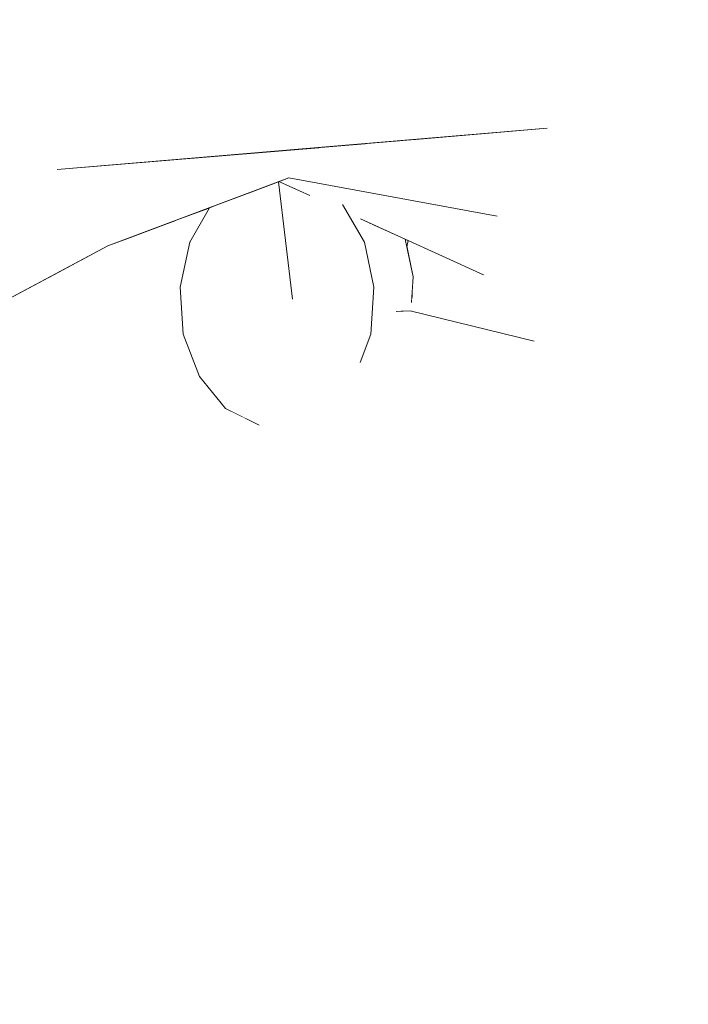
# Model space of a CAD drawing. Header units: millimetres. Extents: x 90539 to 127778, y -34922 to 14506.
# Tile 147 of 256: x 111012 to 111034, y 1198 to 1232. Entities that reach past the tile are written whole.
import ezdxf

# ---------------------------------------------------------------- set-up
doc = ezdxf.new("R2010")
doc.units = ezdxf.units.MM
doc.header["$MEASUREMENT"] = 0
doc.linetypes.add('Wipeout_Contour', pattern=[1000, 0, -1000])
for name, color, linetype in [('Nowe_A-Niepełnosprawni', 7, 'Continuous'), ('Nowe_A-Wymiary-Zewnętrzne', 7, 'Continuous'), ('Nowe_A-Ściany-Działowe', 7, 'Continuous')]:
    doc.layers.add(name, color=color, linetype=linetype)
doc.layers.add('Nowe_A-Niepełnosprawni_Nr_pióra__4', color=7, linetype='Continuous', lineweight=13)
doc.layers.add('Nowe_A-Wymiary-Zewnętrzne_Nr_pióra__46', color=5, linetype='Continuous', lineweight=15)
doc.layers.add('Nowe_A-Wymiary-Zewnętrzne_Nr_pióra__45', color=7, linetype='Continuous', lineweight=15, true_color=0x40a5ff)
doc.layers.add('Nowe_A-Wymiary-Zewnętrzne_Nr_pióra__85', color=7, linetype='Continuous', lineweight=13, true_color=0x80c2ff)
doc.styles.add('STYL_AUTOMATYCZNY_2', font='arial.ttf')
doc.dimstyles.new('STYL_AUTOMATYCZNY__1', dxfattribs={"dimtxt": 125, "dimasz": 47.5, "dimexe": 0.18, "dimexo": 20, "dimgap": 0, "dimtad": 1, "dimdec": 1, "dimlfac": 0.1, "dimzin": 0, "dimdsep": 46, "dimtxsty": 'STYL_AUTOMATYCZNY_2', "dimblk": 'ARROWHEAD_11', "dimblk1": 'ARROWHEAD_11', "dimblk2": 'ARROWHEAD_11', "dimcen": 0.09, "dimclrd": 256, "dimclre": 256, "dimclrt": 5, "dimadec": 1, "dimazin": 0, "dimtfac": 1, "dimtdec": 4, "dimtmove": 0, "dimatfit": 3, "dimfxl": 0, "dimtolj": 1, "dimtzin": 0, "dimarcsym": 0})

# ---------------------------------------------------------------- blocks, each defined once
blk = doc.blocks.new('ElemPrzekroju_23')
at = {"color": 254, "linetype": 'Wipeout_Contour', "lineweight": 0, "ltscale": 333125.740416}
blk.add_wipeout([(111041.733, 1233.23), (111030.511, 1236.15), (111032.653, 1229.3)], dxfattribs=at).dxf.layer = 'Nowe_A-Niepełnosprawni'
at = {"color": 254, "linetype": 'Wipeout_Contour', "lineweight": 0, "ltscale": 333070.208812}
blk.add_wipeout([(111029.676, 1231.79), (111006.886, 1231.49), (111012.967, 1226.68)], dxfattribs=at).dxf.layer = 'Nowe_A-Niepełnosprawni'
at = {"color": 254, "linetype": 'Wipeout_Contour', "lineweight": 0, "ltscale": 333094.836661}
blk.add_wipeout([(111024.829, 1224.308), (111024.884, 1224.049), (111024.928, 1224.263)], dxfattribs=at).dxf.layer = 'Nowe_A-Niepełnosprawni'
at = {"color": 254, "linetype": 'Wipeout_Contour', "lineweight": 0, "ltscale": 444129.301189}
blk.add_wipeout([(111024.734, 1221.94), (111026.855, 1222.31), (111025.053, 1222.31), (111025.042, 1222.154)], dxfattribs=at).dxf.layer = 'Nowe_A-Niepełnosprawni'
at = {"color": 254, "linetype": 'Wipeout_Contour', "lineweight": 0, "ltscale": 333124.032551}
blk.add_wipeout([(111035.149, 1221.86), (111032.703, 1221.16), (111036.252, 1217.59)], dxfattribs=at).dxf.layer = 'Nowe_A-Niepełnosprawni'
at = {"color": 254, "linetype": 'Wipeout_Contour', "lineweight": 0, "ltscale": 333095.790678}
blk.add_wipeout([(111029.231, 1220.83), (111021.587, 1218.78), (111024.84, 1215.74)], dxfattribs=at).dxf.layer = 'Nowe_A-Niepełnosprawni'
at = {"color": 254, "linetype": 'Wipeout_Contour', "lineweight": 0, "ltscale": 333055.632222}
blk.add_wipeout([(111008.682, 1210.94), (111013.13, 1211.44), (111014.219, 1219.18)], dxfattribs=at).dxf.layer = 'Nowe_A-Niepełnosprawni'
at = {"color": 254, "linetype": 'Wipeout_Contour', "lineweight": 0, "ltscale": 333117.315669}
blk.add_wipeout([(111033.707, 1216.8), (111029.599, 1209.34), (111034.485, 1212.01)], dxfattribs=at).dxf.layer = 'Nowe_A-Niepełnosprawni'
at = {"color": 254, "linetype": 'Wipeout_Contour', "lineweight": 0, "ltscale": 333089.313258}
blk.add_wipeout([(111020.336, 1208.71), (111016.687, 1198.23), (111032.427, 1205.82)], dxfattribs=at).dxf.layer = 'Nowe_A-Niepełnosprawni'
at = {"color": 254, "linetype": 'Wipeout_Contour', "lineweight": 0, "ltscale": 333096.315728}
blk.add_wipeout([(111015.959, 1237.39), (111029.676, 1231.79), (111030.511, 1236.15)], dxfattribs=at).dxf.layer = 'Nowe_A-Niepełnosprawni'
at = {"color": 254, "linetype": 'Wipeout_Contour', "lineweight": 0, "ltscale": 333044.866443}
blk.add_wipeout([(111004.468, 1221.55), (111012.967, 1226.68), (111006.886, 1231.49)], dxfattribs=at).dxf.layer = 'Nowe_A-Niepełnosprawni'
at = {"color": 254, "linetype": 'Wipeout_Contour', "lineweight": 0, "ltscale": 333108.00636}
blk.add_wipeout([(111025.129, 1227.707), (111032.943, 1225.5), (111029.669, 1228.09)], dxfattribs=at).dxf.layer = 'Nowe_A-Niepełnosprawni'
at = {"color": 254, "linetype": 'Wipeout_Contour', "lineweight": 0, "ltscale": 777216.733389}
blk.add_wipeout([(111022.685, 1219.773), (111021.587, 1218.78), (111029.231, 1220.83), (111025.002, 1221.87), (111023.867, 1220.843), (111023.292, 1220.103), (111022.913, 1219.88)], dxfattribs=at).dxf.layer = 'Nowe_A-Niepełnosprawni'
at = {"color": 254, "linetype": 'Wipeout_Contour', "lineweight": 0, "ltscale": 333124.600021}
blk.add_wipeout([(111034.485, 1212.01), (111036.252, 1217.59), (111033.707, 1216.8)], dxfattribs=at).dxf.layer = 'Nowe_A-Niepełnosprawni'
at = {"color": 254, "linetype": 'Wipeout_Contour', "lineweight": 0, "ltscale": 333087.294601}
blk.add_wipeout([(111025.483, 1212.4), (111024.84, 1215.74), (111017.507, 1211.63)], dxfattribs=at).dxf.layer = 'Nowe_A-Niepełnosprawni'
at = {"color": 254, "linetype": 'Wipeout_Contour', "lineweight": 0, "ltscale": 333056.50562}
blk.add_wipeout([(111007.438, 1203.78), (111016.687, 1198.23), (111012.96, 1203.21)], dxfattribs=at).dxf.layer = 'Nowe_A-Niepełnosprawni'
at = {"color": 254, "linetype": 'Wipeout_Contour', "lineweight": 0, "ltscale": 333073.177423}
blk.add_wipeout([(111015.959, 1237.39), (111006.886, 1231.49), (111029.676, 1231.79)], dxfattribs=at).dxf.layer = 'Nowe_A-Niepełnosprawni'
at = {"color": 254, "linetype": 'Wipeout_Contour', "lineweight": 0, "ltscale": 333043.775436}
blk.add_wipeout([(111005.804, 1219.34), (111012.967, 1226.68), (111004.468, 1221.55)], dxfattribs=at).dxf.layer = 'Nowe_A-Niepełnosprawni'
at = {"color": 254, "linetype": 'Wipeout_Contour', "lineweight": 0, "ltscale": 333137.562319}
blk.add_wipeout([(111037.815, 1224.33), (111046.385, 1225.76), (111032.943, 1225.5)], dxfattribs=at).dxf.layer = 'Nowe_A-Niepełnosprawni'
at = {"color": 254, "linetype": 'Wipeout_Contour', "lineweight": 0, "ltscale": 999220.956557}
blk.add_wipeout([(111014.219, 1219.18), (111017.507, 1211.63), (111021.587, 1218.78), (111019.96, 1218.868), (111019.393, 1218.2), (111018.347, 1218.157), (111016.607, 1218.907), (111016.617, 1218.913), (111016.505, 1219.056)], dxfattribs=at).dxf.layer = 'Nowe_A-Niepełnosprawni'
at = {"color": 254, "linetype": 'Wipeout_Contour', "lineweight": 0, "ltscale": 333049.27761}
blk.add_wipeout([(111008.682, 1210.94), (111007.438, 1203.78), (111013.13, 1211.44)], dxfattribs=at).dxf.layer = 'Nowe_A-Niepełnosprawni'
at = {"color": 254, "linetype": 'Wipeout_Contour', "lineweight": 0, "ltscale": 333099.589841}
blk.add_wipeout([(111032.427, 1205.82), (111016.687, 1198.23), (111031.501, 1192.48)], dxfattribs=at).dxf.layer = 'Nowe_A-Niepełnosprawni'
at = {"color": 254, "linetype": 'Wipeout_Contour', "lineweight": 0, "ltscale": 333054.835491}
blk.add_wipeout([(111006.886, 1231.49), (111015.959, 1237.39), (111011.292, 1242.92)], dxfattribs=at).dxf.layer = 'Nowe_A-Niepełnosprawni'
at = {"color": 254, "linetype": 'Wipeout_Contour', "lineweight": 0, "ltscale": 444138.354175}
blk.add_wipeout([(111024.672, 1227.668), (111027.965, 1225.09), (111032.943, 1225.5), (111025.129, 1227.707)], dxfattribs=at).dxf.layer = 'Nowe_A-Niepełnosprawni'
at = {"color": 254, "linetype": 'Wipeout_Contour', "lineweight": 0, "ltscale": 333083.835648}
blk.add_wipeout([(111021.587, 1218.78), (111017.507, 1211.63), (111024.84, 1215.74)], dxfattribs=at).dxf.layer = 'Nowe_A-Niepełnosprawni'
at = {"color": 254, "linetype": 'Wipeout_Contour', "lineweight": 0, "ltscale": 333069.543288}
blk.add_wipeout([(111016.687, 1198.23), (111020.336, 1208.71), (111012.96, 1203.21)], dxfattribs=at).dxf.layer = 'Nowe_A-Niepełnosprawni'
at = {"color": 254, "linetype": 'Wipeout_Contour', "lineweight": 0, "ltscale": 333119.794977}
blk.add_wipeout([(111032.427, 1205.82), (111031.501, 1192.48), (111036.168, 1196.75)], dxfattribs=at).dxf.layer = 'Nowe_A-Niepełnosprawni'
at = {"color": 254, "linetype": 'Wipeout_Contour', "lineweight": 0, "ltscale": 333129.617103}
blk.add_wipeout([(111046.385, 1225.76), (111029.669, 1228.09), (111032.943, 1225.5)], dxfattribs=at).dxf.layer = 'Nowe_A-Niepełnosprawni'
at = {"color": 254, "linetype": 'Wipeout_Contour', "lineweight": 0, "ltscale": 333115.850817}
blk.add_wipeout([(111035.149, 1221.86), (111027.965, 1225.09), (111032.703, 1221.16)], dxfattribs=at).dxf.layer = 'Nowe_A-Niepełnosprawni'
at = {"color": 254, "linetype": 'Wipeout_Contour', "lineweight": 0, "ltscale": 333065.018022}
blk.add_wipeout([(111014.219, 1219.18), (111013.13, 1211.44), (111017.507, 1211.63)], dxfattribs=at).dxf.layer = 'Nowe_A-Niepełnosprawni'
at = {"color": 254, "linetype": 'Wipeout_Contour', "lineweight": 0, "ltscale": 444109.563278}
blk.add_wipeout([(111020.093, 1218.869), (111019.96, 1218.868), (111021.587, 1218.78), (111020.678, 1218.89)], dxfattribs=at).dxf.layer = 'Nowe_A-Niepełnosprawni'
at = {"color": 254, "linetype": 'Wipeout_Contour', "lineweight": 0, "ltscale": 333125.452381}
blk.add_wipeout([(111037.532, 1206.73), (111032.427, 1205.82), (111036.168, 1196.75)], dxfattribs=at).dxf.layer = 'Nowe_A-Niepełnosprawni'
at = {"color": 254, "linetype": 'Wipeout_Contour', "lineweight": 0, "ltscale": 333050.989154}
blk.add_wipeout([(111007.007, 1192.92), (111016.687, 1198.23), (111007.438, 1203.78)], dxfattribs=at).dxf.layer = 'Nowe_A-Niepełnosprawni'
at = {"color": 254, "linetype": 'Wipeout_Contour', "lineweight": 0, "ltscale": 333135.139676}
blk.add_wipeout([(111037.419, 1227.69), (111044.568, 1229.17), (111032.653, 1229.3)], dxfattribs=at).dxf.layer = 'Nowe_A-Niepełnosprawni'
at = {"color": 254, "linetype": 'Wipeout_Contour', "lineweight": 0, "ltscale": 999270.350597}
blk.add_wipeout([(111020.866, 1226.4), (111020.526, 1226.272), (111021.022, 1226.046), (111021.592, 1225.897), (111022.63, 1225.545), (111022.7, 1225.511), (111023.308, 1225.003), (111027.499, 1223.09), (111027.965, 1225.09)], dxfattribs=at).dxf.layer = 'Nowe_A-Niepełnosprawni'
at = {"color": 254, "linetype": 'Wipeout_Contour', "lineweight": 0, "ltscale": 333127.269062}
blk.add_wipeout([(111032.943, 1225.5), (111036.486, 1223.46), (111037.815, 1224.33)], dxfattribs=at).dxf.layer = 'Nowe_A-Niepełnosprawni'
at = {"color": 254, "linetype": 'Wipeout_Contour', "lineweight": 0, "ltscale": 555165.066017}
blk.add_wipeout([(111024.734, 1221.94), (111024.685, 1221.856), (111025.002, 1221.87), (111029.231, 1220.83), (111026.855, 1222.31)], dxfattribs=at).dxf.layer = 'Nowe_A-Niepełnosprawni'
at = {"color": 254, "linetype": 'Wipeout_Contour', "lineweight": 0, "ltscale": 555140.374592}
blk.add_wipeout([(111021.052, 1218.988), (111020.678, 1218.89), (111021.587, 1218.78), (111022.03, 1219.316), (111021.964, 1219.289)], dxfattribs=at).dxf.layer = 'Nowe_A-Niepełnosprawni'
at = {"color": 254, "linetype": 'Wipeout_Contour', "lineweight": 0, "ltscale": 333066.397238}
blk.add_wipeout([(111015.765, 1219.148), (111014.219, 1219.18), (111016.505, 1219.056)], dxfattribs=at).dxf.layer = 'Nowe_A-Niepełnosprawni'
at = {"color": 254, "linetype": 'Wipeout_Contour', "lineweight": 0, "ltscale": 333101.811556}
blk.add_wipeout([(111029.599, 1209.34), (111020.336, 1208.71), (111032.427, 1205.82)], dxfattribs=at).dxf.layer = 'Nowe_A-Niepełnosprawni'
at = {"color": 254, "linetype": 'Wipeout_Contour', "lineweight": 0, "ltscale": 333070.465864}
blk.add_wipeout([(111015.605, 1192.63), (111018.787, 1187.93), (111016.687, 1198.23)], dxfattribs=at).dxf.layer = 'Nowe_A-Niepełnosprawni'
at = {"color": 254, "linetype": 'Wipeout_Contour', "lineweight": 0, "ltscale": 333139.142322}
blk.add_wipeout([(111032.653, 1229.3), (111044.568, 1229.17), (111041.733, 1233.23)], dxfattribs=at).dxf.layer = 'Nowe_A-Niepełnosprawni'
at = {"color": 254, "linetype": 'Wipeout_Contour', "lineweight": 0, "ltscale": 333074.883641}
blk.add_wipeout([(111019.261, 1226.85), (111014.693, 1224.08), (111020.866, 1226.4)], dxfattribs=at).dxf.layer = 'Nowe_A-Niepełnosprawni'
at = {"color": 254, "linetype": 'Wipeout_Contour', "lineweight": 0, "ltscale": 333124.680746}
blk.add_wipeout([(111036.486, 1223.46), (111032.943, 1225.5), (111035.149, 1221.86)], dxfattribs=at).dxf.layer = 'Nowe_A-Niepełnosprawni'
at = {"color": 254, "linetype": 'Wipeout_Contour', "lineweight": 0, "ltscale": 333108.787119}
blk.add_wipeout([(111027.499, 1223.09), (111032.703, 1221.16), (111027.965, 1225.09)], dxfattribs=at).dxf.layer = 'Nowe_A-Niepełnosprawni'
at = {"color": 254, "linetype": 'Wipeout_Contour', "lineweight": 0, "ltscale": 333093.503025}
blk.add_wipeout([(111023.885, 1220.859), (111025.002, 1221.87), (111024.52, 1221.849)], dxfattribs=at).dxf.layer = 'Nowe_A-Niepełnosprawni'
at = {"color": 254, "linetype": 'Wipeout_Contour', "lineweight": 0, "ltscale": 666117.361521}
blk.add_wipeout([(111010.047, 1221.08), (111014.219, 1219.18), (111015.765, 1219.148), (111013.047, 1219.858), (111012.745, 1219.989), (111011.257, 1220.813)], dxfattribs=at).dxf.layer = 'Nowe_A-Niepełnosprawni'
at = {"color": 254, "linetype": 'Wipeout_Contour', "lineweight": 0, "ltscale": 333086.484101}
blk.add_wipeout([(111021.587, 1218.78), (111022.685, 1219.773), (111022.03, 1219.316)], dxfattribs=at).dxf.layer = 'Nowe_A-Niepełnosprawni'
at = {"color": 254, "linetype": 'Wipeout_Contour', "lineweight": 0, "ltscale": 333116.180333}
blk.add_wipeout([(111034.485, 1212.01), (111029.599, 1209.34), (111032.427, 1205.82)], dxfattribs=at).dxf.layer = 'Nowe_A-Niepełnosprawni'
at = {"color": 254, "linetype": 'Wipeout_Contour', "lineweight": 0, "ltscale": 333058.187095}
blk.add_wipeout([(111007.007, 1192.92), (111015.605, 1192.63), (111016.687, 1198.23)], dxfattribs=at).dxf.layer = 'Nowe_A-Niepełnosprawni'
at = {"color": 254, "linetype": 'Wipeout_Contour', "lineweight": 0, "ltscale": 444124.227295}
blk.add_wipeout([(111020.866, 1226.4), (111027.965, 1225.09), (111024.672, 1227.668), (111023.523, 1227.571)], dxfattribs=at).dxf.layer = 'Nowe_A-Niepełnosprawni'
at = {"color": 254, "linetype": 'Wipeout_Contour', "lineweight": 0, "ltscale": 333053.22006}
blk.add_wipeout([(111010.047, 1221.08), (111008.682, 1210.94), (111014.219, 1219.18)], dxfattribs=at).dxf.layer = 'Nowe_A-Niepełnosprawni'
at = {"color": 254, "linetype": 'Wipeout_Contour', "lineweight": 0, "ltscale": 333122.933736}
blk.add_wipeout([(111036.252, 1217.59), (111032.703, 1221.16), (111033.707, 1216.8)], dxfattribs=at).dxf.layer = 'Nowe_A-Niepełnosprawni'
at = {"color": 254, "linetype": 'Wipeout_Contour', "lineweight": 0, "ltscale": 333124.256459}
blk.add_wipeout([(111034.485, 1212.01), (111032.427, 1205.82), (111037.532, 1206.73)], dxfattribs=at).dxf.layer = 'Nowe_A-Niepełnosprawni'
at = {"color": 254, "linetype": 'Wipeout_Contour', "lineweight": 0, "ltscale": 333092.212668}
blk.add_wipeout([(111029.676, 1231.79), (111012.967, 1226.68), (111029.669, 1228.09)], dxfattribs=at).dxf.layer = 'Nowe_A-Niepełnosprawni'
at = {"color": 254, "linetype": 'Wipeout_Contour', "lineweight": 0, "ltscale": 333107.627182}
blk.add_wipeout([(111026.855, 1222.31), (111032.703, 1221.16), (111027.499, 1223.09)], dxfattribs=at).dxf.layer = 'Nowe_A-Niepełnosprawni'
at = {"color": 254, "linetype": 'Wipeout_Contour', "lineweight": 0, "ltscale": 333070.670958}
blk.add_wipeout([(111013.13, 1211.44), (111020.336, 1208.71), (111017.507, 1211.63)], dxfattribs=at).dxf.layer = 'Nowe_A-Niepełnosprawni'
at = {"color": 254, "linetype": 'Wipeout_Contour', "lineweight": 0, "ltscale": 333120.237436}
blk.add_wipeout([(111032.653, 1229.3), (111029.669, 1228.09), (111037.419, 1227.69)], dxfattribs=at).dxf.layer = 'Nowe_A-Niepełnosprawni'
at = {"color": 254, "linetype": 'Wipeout_Contour', "lineweight": 0, "ltscale": 333053.382634}
blk.add_wipeout([(111012.967, 1226.68), (111005.804, 1219.34), (111014.693, 1224.08)], dxfattribs=at).dxf.layer = 'Nowe_A-Niepełnosprawni'
at = {"color": 254, "linetype": 'Wipeout_Contour', "lineweight": 0, "ltscale": 333116.113381}
blk.add_wipeout([(111032.943, 1225.5), (111027.965, 1225.09), (111035.149, 1221.86)], dxfattribs=at).dxf.layer = 'Nowe_A-Niepełnosprawni'
at = {"color": 254, "linetype": 'Wipeout_Contour', "lineweight": 0, "ltscale": 444131.641406}
blk.add_wipeout([(111025.062, 1222.45), (111025.053, 1222.31), (111026.855, 1222.31), (111027.499, 1223.09)], dxfattribs=at).dxf.layer = 'Nowe_A-Niepełnosprawni'
at = {"color": 254, "linetype": 'Wipeout_Contour', "lineweight": 0, "ltscale": 333115.463544}
blk.add_wipeout([(111032.703, 1221.16), (111029.231, 1220.83), (111033.707, 1216.8)], dxfattribs=at).dxf.layer = 'Nowe_A-Niepełnosprawni'
at = {"color": 254, "linetype": 'Wipeout_Contour', "lineweight": 0, "ltscale": 333083.285123}
blk.add_wipeout([(111020.336, 1208.71), (111025.483, 1212.4), (111017.507, 1211.63)], dxfattribs=at).dxf.layer = 'Nowe_A-Niepełnosprawni'
at = {"color": 254, "linetype": 'Wipeout_Contour', "lineweight": 0, "ltscale": 333113.577342}
blk.add_wipeout([(111029.676, 1231.79), (111032.653, 1229.3), (111030.511, 1236.15)], dxfattribs=at).dxf.layer = 'Nowe_A-Niepełnosprawni'
at = {"color": 254, "linetype": 'Wipeout_Contour', "lineweight": 0, "ltscale": 333067.455741}
blk.add_wipeout([(111019.261, 1226.85), (111012.967, 1226.68), (111014.693, 1224.08)], dxfattribs=at).dxf.layer = 'Nowe_A-Niepełnosprawni'
at = {"color": 254, "linetype": 'Wipeout_Contour', "lineweight": 0, "ltscale": 333109.034286}
blk.add_wipeout([(111026.855, 1222.31), (111029.231, 1220.83), (111032.703, 1221.16)], dxfattribs=at).dxf.layer = 'Nowe_A-Niepełnosprawni'
at = {"color": 254, "linetype": 'Wipeout_Contour', "lineweight": 0, "ltscale": 333112.924008}
blk.add_wipeout([(111029.669, 1228.09), (111032.653, 1229.3), (111029.676, 1231.79)], dxfattribs=at).dxf.layer = 'Nowe_A-Niepełnosprawni'
at = {"color": 254, "linetype": 'Wipeout_Contour', "lineweight": 0, "ltscale": 333074.451719}
blk.add_wipeout([(111012.967, 1226.68), (111019.261, 1226.85), (111022.077, 1227.449)], dxfattribs=at).dxf.layer = 'Nowe_A-Niepełnosprawni'
at = {"color": 254, "linetype": 'Wipeout_Contour', "lineweight": 0, "ltscale": 555162.506085}
blk.add_wipeout([(111024.884, 1224.049), (111025.101, 1223.02), (111025.062, 1222.45), (111027.499, 1223.09), (111024.928, 1224.263)], dxfattribs=at).dxf.layer = 'Nowe_A-Niepełnosprawni'
at = {"color": 254, "linetype": 'Wipeout_Contour', "lineweight": 0, "ltscale": 333107.814088}
blk.add_wipeout([(111024.84, 1215.74), (111033.707, 1216.8), (111029.231, 1220.83)], dxfattribs=at).dxf.layer = 'Nowe_A-Niepełnosprawni'
at = {"color": 254, "linetype": 'Wipeout_Contour', "lineweight": 0, "ltscale": 333133.857301}
blk.add_wipeout([(111037.419, 1227.69), (111029.669, 1228.09), (111046.385, 1225.76)], dxfattribs=at).dxf.layer = 'Nowe_A-Niepełnosprawni'
at = {"color": 254, "linetype": 'Wipeout_Contour', "lineweight": 0, "ltscale": 444112.816202}
blk.add_wipeout([(111022.077, 1227.449), (111019.261, 1226.85), (111020.866, 1226.4), (111023.523, 1227.571)], dxfattribs=at).dxf.layer = 'Nowe_A-Niepełnosprawni'
at = {"color": 254, "linetype": 'Wipeout_Contour', "lineweight": 0, "ltscale": 333104.402949}
blk.add_wipeout([(111024.84, 1215.74), (111025.483, 1212.4), (111033.707, 1216.8)], dxfattribs=at).dxf.layer = 'Nowe_A-Niepełnosprawni'
at = {"layer": 'Nowe_A-Niepełnosprawni_Nr_pióra__4', "color": 7, "linetype": 'Continuous', "lineweight": 13}
blk.add_line((111029.669, 1228.09), (111012.967, 1226.68), dxfattribs=at)
at = {"color": 254, "linetype": 'Wipeout_Contour', "lineweight": 0, "ltscale": 555139.02765}
blk.add_wipeout([(111020.526, 1226.272), (111020.508, 1226.266), (111020.993, 1222.26), (111021.592, 1225.897), (111021.022, 1226.046)], dxfattribs=at).dxf.layer = 'Nowe_A-Niepełnosprawni'
at = {"color": 254, "linetype": 'Wipeout_Contour', "lineweight": 0, "ltscale": 333095.143094}
blk.add_wipeout([(111025.483, 1212.4), (111020.336, 1208.71), (111029.599, 1209.34)], dxfattribs=at).dxf.layer = 'Nowe_A-Niepełnosprawni'
at = {"color": 254, "linetype": 'Wipeout_Contour', "lineweight": 0, "ltscale": 444114.632491}
blk.add_wipeout([(111020.993, 1222.26), (111022.697, 1225.49), (111022.63, 1225.545), (111021.592, 1225.897)], dxfattribs=at).dxf.layer = 'Nowe_A-Niepełnosprawni'
at = {"color": 254, "linetype": 'Wipeout_Contour', "lineweight": 0, "ltscale": 333108.659917}
blk.add_wipeout([(111033.707, 1216.8), (111025.483, 1212.4), (111029.599, 1209.34)], dxfattribs=at).dxf.layer = 'Nowe_A-Niepełnosprawni'
at = {"color": 254, "linetype": 'Wipeout_Contour', "lineweight": 0, "ltscale": 333066.614448}
blk.add_wipeout([(111013.13, 1211.44), (111012.96, 1203.21), (111020.336, 1208.71)], dxfattribs=at).dxf.layer = 'Nowe_A-Niepełnosprawni'
at = {"color": 254, "linetype": 'Wipeout_Contour', "lineweight": 0, "ltscale": 333087.175241}
blk.add_wipeout([(111020.993, 1222.26), (111023.44, 1224.21), (111022.697, 1225.49)], dxfattribs=at).dxf.layer = 'Nowe_A-Niepełnosprawni'
at = {"color": 254, "linetype": 'Wipeout_Contour', "lineweight": 0, "ltscale": 333052.710383}
blk.add_wipeout([(111013.13, 1211.44), (111007.438, 1203.78), (111012.96, 1203.21)], dxfattribs=at).dxf.layer = 'Nowe_A-Niepełnosprawni'
at = {"color": 254, "linetype": 'Wipeout_Contour', "lineweight": 0, "ltscale": 333087.86208}
blk.add_wipeout([(111022.7, 1225.511), (111022.63, 1225.545), (111022.697, 1225.49)], dxfattribs=at).dxf.layer = 'Nowe_A-Niepełnosprawni'
at = {"color": 254, "linetype": 'Wipeout_Contour', "lineweight": 0, "ltscale": 333088.021375}
blk.add_wipeout([(111020.993, 1222.26), (111023.765, 1222.67), (111023.44, 1224.21)], dxfattribs=at).dxf.layer = 'Nowe_A-Niepełnosprawni'
at = {"color": 254, "linetype": 'Wipeout_Contour', "lineweight": 0, "ltscale": 333088.761135}
blk.add_wipeout([(111022.7, 1225.511), (111022.697, 1225.49), (111022.719, 1225.495)], dxfattribs=at).dxf.layer = 'Nowe_A-Niepełnosprawni'
at = {"color": 254, "linetype": 'Wipeout_Contour', "lineweight": 0, "ltscale": 333088.132786}
blk.add_wipeout([(111020.993, 1222.26), (111023.659, 1221.07), (111023.765, 1222.67)], dxfattribs=at).dxf.layer = 'Nowe_A-Niepełnosprawni'
at = {"color": 254, "linetype": 'Wipeout_Contour', "lineweight": 0, "ltscale": 555150.002524}
blk.add_wipeout([(111022.719, 1225.495), (111022.697, 1225.49), (111023.44, 1224.21), (111023.795, 1224.78), (111023.308, 1225.003)], dxfattribs=at).dxf.layer = 'Nowe_A-Niepełnosprawni'
at = {"color": 254, "linetype": 'Wipeout_Contour', "lineweight": 0, "ltscale": 444117.119749}
blk.add_wipeout([(111020.993, 1222.26), (111022.913, 1219.88), (111023.294, 1220.106), (111023.659, 1221.07)], dxfattribs=at).dxf.layer = 'Nowe_A-Niepełnosprawni'
at = {"color": 254, "linetype": 'Wipeout_Contour', "lineweight": 0, "ltscale": 444124.110985}
blk.add_wipeout([(111023.795, 1224.78), (111023.44, 1224.21), (111025.101, 1223.02), (111024.829, 1224.308)], dxfattribs=at).dxf.layer = 'Nowe_A-Niepełnosprawni'
at = {"color": 254, "linetype": 'Wipeout_Contour', "lineweight": 0, "ltscale": 555143.666022}
blk.add_wipeout([(111022.913, 1219.88), (111020.993, 1222.26), (111021.964, 1219.289), (111022.03, 1219.316), (111022.685, 1219.773)], dxfattribs=at).dxf.layer = 'Nowe_A-Niepełnosprawni'
at = {"color": 254, "linetype": 'Wipeout_Contour', "lineweight": 0, "ltscale": 333092.82484}
blk.add_wipeout([(111023.44, 1224.21), (111023.765, 1222.67), (111025.101, 1223.02)], dxfattribs=at).dxf.layer = 'Nowe_A-Niepełnosprawni'
at = {"color": 254, "linetype": 'Wipeout_Contour', "lineweight": 0, "ltscale": 333084.559416}
blk.add_wipeout([(111021.964, 1219.289), (111020.993, 1222.26), (111021.052, 1218.988)], dxfattribs=at).dxf.layer = 'Nowe_A-Niepełnosprawni'
at = {"layer": 'Nowe_A-Niepełnosprawni_Nr_pióra__4', "color": 7, "linetype": 'Continuous', "lineweight": 13}
for p, q in [((111023.44, 1224.21), (111022.697, 1225.49)), ((111024.928, 1224.263), (111024.884, 1224.049))]:
    blk.add_line(p, q, dxfattribs=at)
at = {"color": 254, "linetype": 'Wipeout_Contour', "lineweight": 0, "ltscale": 777218.386784}
blk.add_wipeout([(111023.765, 1222.67), (111024.278, 1221.472), (111024.521, 1221.849), (111024.685, 1221.856), (111024.734, 1221.94), (111025.042, 1222.154), (111025.101, 1223.02)], dxfattribs=at).dxf.layer = 'Nowe_A-Niepełnosprawni'
at = {"color": 254, "linetype": 'Wipeout_Contour', "lineweight": 0, "ltscale": 444109.060043}
blk.add_wipeout([(111020.093, 1218.869), (111020.678, 1218.89), (111021.052, 1218.988), (111020.993, 1222.26)], dxfattribs=at).dxf.layer = 'Nowe_A-Niepełnosprawni'
at = {"layer": 'Nowe_A-Niepełnosprawni_Nr_pióra__4', "color": 7, "linetype": 'Continuous', "lineweight": 13}
for p, q in [((111027.499, 1223.09), (111023.31, 1225.002)), ((111025.101, 1223.02), (111024.829, 1224.308)), ((111025.042, 1222.154), (111025.101, 1223.02)), ((111024.521, 1221.849), (111025.002, 1221.87)), ((111029.231, 1220.83), (111025.002, 1221.87))]:
    blk.add_line(p, q, dxfattribs=at)
at = {"color": 254, "linetype": 'Wipeout_Contour', "lineweight": 0, "ltscale": 444122.918037}
blk.add_wipeout([(111023.765, 1222.67), (111023.659, 1221.07), (111023.894, 1220.873), (111024.278, 1221.472)], dxfattribs=at).dxf.layer = 'Nowe_A-Niepełnosprawni'
at = {"color": 254, "linetype": 'Wipeout_Contour', "lineweight": 0, "ltscale": 555132.663432}
blk.add_wipeout([(111018.709, 1218.54), (111019.393, 1218.2), (111019.96, 1218.868), (111020.093, 1218.869), (111020.993, 1222.26)], dxfattribs=at).dxf.layer = 'Nowe_A-Niepełnosprawni'
at = {"layer": 'Nowe_A-Niepełnosprawni_Nr_pióra__4', "color": 7, "linetype": 'Continuous', "lineweight": 13}
blk.add_line((111023.765, 1222.67), (111023.44, 1224.21), dxfattribs=at)
at = {"color": 254, "linetype": 'Wipeout_Contour', "lineweight": 0, "ltscale": 333077.851805}
blk.add_wipeout([(111020.993, 1222.26), (111017.818, 1219.63), (111018.709, 1218.54)], dxfattribs=at).dxf.layer = 'Nowe_A-Niepełnosprawni'
at = {"color": 254, "linetype": 'Wipeout_Contour', "lineweight": 0, "ltscale": 555152.087041}
blk.add_wipeout([(111023.659, 1221.07), (111023.687, 1220.611), (111023.867, 1220.843), (111023.885, 1220.859), (111023.894, 1220.873)], dxfattribs=at).dxf.layer = 'Nowe_A-Niepełnosprawni'
at = {"color": 254, "linetype": 'Wipeout_Contour', "lineweight": 0, "ltscale": 333076.572599}
blk.add_wipeout([(111020.993, 1222.26), (111017.267, 1221.07), (111017.818, 1219.63)], dxfattribs=at).dxf.layer = 'Nowe_A-Niepełnosprawni'
at = {"color": 254, "linetype": 'Wipeout_Contour', "lineweight": 0, "ltscale": 333090.33996}
blk.add_wipeout([(111023.659, 1221.07), (111023.294, 1220.106), (111023.687, 1220.611)], dxfattribs=at).dxf.layer = 'Nowe_A-Niepełnosprawni'
at = {"color": 254, "linetype": 'Wipeout_Contour', "lineweight": 0, "ltscale": 333076.653036}
blk.add_wipeout([(111018.347, 1218.157), (111019.393, 1218.2), (111018.709, 1218.54)], dxfattribs=at).dxf.layer = 'Nowe_A-Niepełnosprawni'
at = {"layer": 'Nowe_A-Niepełnosprawni_Nr_pióra__4', "color": 7, "linetype": 'Continuous', "lineweight": 13}
for p, q in [((111023.659, 1221.07), (111023.765, 1222.67)), ((111023.294, 1220.104), (111023.659, 1221.07))]:
    blk.add_line(p, q, dxfattribs=at)
at = {"color": 254, "linetype": 'Wipeout_Contour', "lineweight": 0, "ltscale": 333076.062093}
blk.add_wipeout([(111020.993, 1222.26), (111017.154, 1222.67), (111017.267, 1221.07)], dxfattribs=at).dxf.layer = 'Nowe_A-Niepełnosprawni'
at = {"color": 254, "linetype": 'Wipeout_Contour', "lineweight": 0, "ltscale": 333074.990962}
blk.add_wipeout([(111018.709, 1218.54), (111017.921, 1218.341), (111018.347, 1218.157)], dxfattribs=at).dxf.layer = 'Nowe_A-Niepełnosprawni'
at = {"color": 254, "linetype": 'Wipeout_Contour', "lineweight": 0, "ltscale": 333076.252899}
blk.add_wipeout([(111020.993, 1222.26), (111017.486, 1224.21), (111017.154, 1222.67)], dxfattribs=at).dxf.layer = 'Nowe_A-Niepełnosprawni'
at = {"color": 254, "linetype": 'Wipeout_Contour', "lineweight": 0, "ltscale": 444097.611805}
blk.add_wipeout([(111016.607, 1218.907), (111017.921, 1218.341), (111018.709, 1218.54), (111017.818, 1219.63)], dxfattribs=at).dxf.layer = 'Nowe_A-Niepełnosprawni'
at = {"layer": 'Nowe_A-Niepełnosprawni_Nr_pióra__4', "color": 7, "linetype": 'Continuous', "lineweight": 13}
blk.add_line((111018.709, 1218.54), (111019.855, 1217.97), dxfattribs=at)
at = {"color": 254, "linetype": 'Wipeout_Contour', "lineweight": 0, "ltscale": 444102.506709}
blk.add_wipeout([(111017.486, 1224.21), (111020.993, 1222.26), (111018.276, 1225.427), (111018.16, 1225.383)], dxfattribs=at).dxf.layer = 'Nowe_A-Niepełnosprawni'
at = {"color": 254, "linetype": 'Wipeout_Contour', "lineweight": 0, "ltscale": 666132.846357}
blk.add_wipeout([(111012.982, 1220.03), (111013.047, 1219.858), (111015.765, 1219.148), (111016.505, 1219.056), (111016.617, 1218.913), (111017.818, 1219.63)], dxfattribs=at).dxf.layer = 'Nowe_A-Niepełnosprawni'
at = {"color": 254, "linetype": 'Wipeout_Contour', "lineweight": 0, "ltscale": 333079.055614}
blk.add_wipeout([(111019.46, 1225.872), (111018.276, 1225.427), (111020.993, 1222.26)], dxfattribs=at).dxf.layer = 'Nowe_A-Niepełnosprawni'
at = {"color": 254, "linetype": 'Wipeout_Contour', "lineweight": 0, "ltscale": 333067.796161}
blk.add_wipeout([(111017.818, 1219.63), (111017.267, 1221.07), (111012.982, 1220.03)], dxfattribs=at).dxf.layer = 'Nowe_A-Niepełnosprawni'
at = {"layer": 'Nowe_A-Niepełnosprawni_Nr_pióra__4', "color": 7, "linetype": 'Continuous', "lineweight": 13}
blk.add_line((111018.709, 1218.54), (111017.818, 1219.63), dxfattribs=at)
at = {"color": 254, "linetype": 'Wipeout_Contour', "lineweight": 0, "ltscale": 333081.049401}
blk.add_wipeout([(111020.508, 1226.266), (111019.46, 1225.872), (111020.993, 1222.26)], dxfattribs=at).dxf.layer = 'Nowe_A-Niepełnosprawni'
at = {"color": 254, "linetype": 'Wipeout_Contour', "lineweight": 0, "ltscale": 333063.633097}
blk.add_wipeout([(111017.267, 1221.07), (111012.777, 1223.02), (111012.982, 1220.03)], dxfattribs=at).dxf.layer = 'Nowe_A-Niepełnosprawni'
at = {"layer": 'Nowe_A-Niepełnosprawni_Nr_pióra__4', "color": 7, "linetype": 'Continuous', "lineweight": 13}
for p, q in [((111027.965, 1225.09), (111020.866, 1226.4)), ((111020.993, 1222.26), (111020.508, 1226.266)), ((111021.575, 1225.794), (111020.526, 1226.272))]:
    blk.add_line(p, q, dxfattribs=at)
at = {"color": 254, "linetype": 'Wipeout_Contour', "lineweight": 0, "ltscale": 333066.909944}
blk.add_wipeout([(111017.267, 1221.07), (111017.154, 1222.67), (111012.777, 1223.02)], dxfattribs=at).dxf.layer = 'Nowe_A-Niepełnosprawni'
at = {"color": 254, "linetype": 'Wipeout_Contour', "lineweight": 0, "ltscale": 333058.601837}
blk.add_wipeout([(111012.982, 1220.03), (111012.745, 1219.989), (111013.047, 1219.858)], dxfattribs=at).dxf.layer = 'Nowe_A-Niepełnosprawni'
at = {"layer": 'Nowe_A-Niepełnosprawni_Nr_pióra__4', "color": 7, "linetype": 'Continuous', "lineweight": 13}
blk.add_line((111017.818, 1219.63), (111017.267, 1221.07), dxfattribs=at)
at = {"color": 254, "linetype": 'Wipeout_Contour', "lineweight": 0, "ltscale": 555106.86869}
blk.add_wipeout([(111012.786, 1223.063), (111012.777, 1223.02), (111017.154, 1222.67), (111015.265, 1224.295), (111014.693, 1224.08)], dxfattribs=at).dxf.layer = 'Nowe_A-Niepełnosprawni'
at = {"color": 254, "linetype": 'Wipeout_Contour', "lineweight": 0, "ltscale": 666108.717236}
blk.add_wipeout([(111010.654, 1221.683), (111010.047, 1221.08), (111010.433, 1220.995), (111011.257, 1220.813), (111012.745, 1219.989), (111012.982, 1220.03)], dxfattribs=at).dxf.layer = 'Nowe_A-Niepełnosprawni'
at = {"color": 254, "linetype": 'Wipeout_Contour', "lineweight": 0, "ltscale": 444092.89307}
blk.add_wipeout([(111015.265, 1224.295), (111017.154, 1222.67), (111017.486, 1224.21), (111016.321, 1224.692)], dxfattribs=at).dxf.layer = 'Nowe_A-Niepełnosprawni'
at = {"color": 254, "linetype": 'Wipeout_Contour', "lineweight": 0, "ltscale": 555093.41881}
blk.add_wipeout([(111011.181, 1222.207), (111010.654, 1221.683), (111012.982, 1220.03), (111012.777, 1223.02), (111012.712, 1223.024)], dxfattribs=at).dxf.layer = 'Nowe_A-Niepełnosprawni'
at = {"layer": 'Nowe_A-Niepełnosprawni_Nr_pióra__4', "color": 7, "linetype": 'Continuous', "lineweight": 13}
blk.add_line((111017.267, 1221.07), (111017.154, 1222.67), dxfattribs=at)
at = {"color": 254, "linetype": 'Wipeout_Contour', "lineweight": 0, "ltscale": 333070.987053}
blk.add_wipeout([(111016.996, 1224.946), (111016.321, 1224.692), (111017.486, 1224.21)], dxfattribs=at).dxf.layer = 'Nowe_A-Niepełnosprawni'
at = {"color": 254, "linetype": 'Wipeout_Contour', "lineweight": 0, "ltscale": 333058.296562}
blk.add_wipeout([(111012.754, 1223.046), (111012.712, 1223.024), (111012.777, 1223.02)], dxfattribs=at).dxf.layer = 'Nowe_A-Niepełnosprawni'
at = {"color": 254, "linetype": 'Wipeout_Contour', "lineweight": 0, "ltscale": 333072.99234}
blk.add_wipeout([(111016.996, 1224.946), (111017.486, 1224.21), (111018.16, 1225.383)], dxfattribs=at).dxf.layer = 'Nowe_A-Niepełnosprawni'
at = {"color": 254, "linetype": 'Wipeout_Contour', "lineweight": 0, "ltscale": 333058.321278}
blk.add_wipeout([(111012.786, 1223.063), (111012.754, 1223.046), (111012.777, 1223.02)], dxfattribs=at).dxf.layer = 'Nowe_A-Niepełnosprawni'
at = {"layer": 'Nowe_A-Niepełnosprawni_Nr_pióra__4', "color": 7, "linetype": 'Continuous', "lineweight": 13}
for p, q in [((111020.866, 1226.4), (111014.693, 1224.08)), ((111017.486, 1224.21), (111018.16, 1225.383)), ((111014.693, 1224.08), (111005.804, 1219.34)), ((111017.154, 1222.67), (111017.486, 1224.21))]:
    blk.add_line(p, q, dxfattribs=at)
blk = doc.blocks.new('ElemPrzekroju_25')
at = {"color": 254, "linetype": 'Wipeout_Contour', "lineweight": 0, "ltscale": 6815411.693442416}
blk.add_wipeout([(109677.596, 2540), (109677.596, 2100), (110477.596, 2100), (110477.596, 519.192), (110503.659, 549.441), (110520.596, 562.244), (110520.596, 2117), (111654.596, 2117), (111654.596, 0), (111973.096, 0), (111973.096, 2.454), (111943.064, 2.454), (111910.439, 86.95), (111909.096, 94.154), (111909.096, 204.5), (111973.096, 204.5), (111973.096, 205.5), (111908.096, 205.5), (111908.096, 228.486), (111870.919, 228.486), (111870.919, 232.26), (111870.919, 232.76), (111870.9, 257.123), (111870.919, 260.302), (111870.919, 477.41), (111870.9, 514.769), (111870.919, 548.644), (111870.919, 566.625), (111870.717, 573.907), (111870.151, 590.349), (111869.582, 605.282), (111868.945, 621.574), (111868.278, 635.364), (111867.533, 651.496), (111866.733, 666.912), (111866.461, 675.528), (111870.873, 676.728), (111870.915, 687.28), (111870.919, 691.976), (111870.919, 692.514), (111908.096, 692.514), (111908.096, 717), (111918.494, 749.19), (111892.431, 753.663), (111890.424, 755.43), (111889.484, 757.69), (111889.61, 759.495), (111889.688, 759.954), (111890.43, 764.326), (111895.669, 795.02), (111896.266, 798.519), (111897.035, 800.848), (111898.427, 802.307), (111900.877, 803.298), (111934.167, 797.718), (111933.999, 797.19), (111947.822, 839.983), (111973.271, 839.983), (111973.271, 840), (112527.596, 840), (112527.596, 2540)], dxfattribs=at).dxf.layer = 'Nowe_A-Ściany-Działowe'
blk = doc.blocks.new('*D748')
at = {"layer": 'Nowe_A-Wymiary-Zewnętrzne_Nr_pióra__45', "linetype": 'Continuous', "lineweight": 15, "true_color": 0x40a5ff}
for points in [[(119375.127, 12845), (119376.079, 12840.216), (119378.788, 12836.161), (119382.844, 12833.452), (119387.627, 12832.5), (119392.411, 12833.452), (119396.466, 12836.161), (119399.176, 12840.216), (119400.127, 12845), (119399.176, 12849.784), (119396.466, 12853.839), (119392.411, 12856.548), (119387.627, 12857.5), (119382.844, 12856.548), (119378.788, 12853.839), (119376.079, 12849.784)], [(119375.127, -450), (119376.079, -454.784), (119378.788, -458.839), (119382.844, -461.548), (119387.627, -462.5), (119392.411, -461.548), (119396.466, -458.839), (119399.176, -454.784), (119400.127, -450), (119399.176, -445.216), (119396.466, -441.161), (119392.411, -438.452), (119387.627, -437.5), (119382.844, -438.452), (119378.788, -441.161), (119376.079, -445.216)]]:
    blk.add_hatch(color=161, dxfattribs=at).paths.add_polyline_path(points)
at = {"layer": 'Nowe_A-Wymiary-Zewnętrzne_Nr_pióra__45', "color": 161, "linetype": 'Continuous', "lineweight": 15, "true_color": 0x40a5ff}
for centre in [(119387.627, 12845), (119387.627, -450)]:
    blk.add_circle(centre, 12.5, dxfattribs=at)
at = {"layer": 'Nowe_A-Wymiary-Zewnętrzne_Nr_pióra__85', "color": 151, "linetype": 'Continuous', "lineweight": 13, "true_color": 0x80c2ff}
for p, q in [((119387.627, 12857.5), (119387.627, 12870)), ((119375.127, 12845), (119340.752, 12845)), ((119434.502, 12845), (119400.127, 12845)), ((119387.627, -437.5), (119387.627, 12832.5)), ((119375.127, -450), (119340.752, -450)), ((119434.502, -450), (119400.127, -450)), ((119387.627, -475), (119387.627, -462.5))]:
    blk.add_line(p, q, dxfattribs=at)
at = {"layer": 'Nowe_A-Wymiary-Zewnętrzne_Nr_pióra__46', "color": 5, "lineweight": 15, "insert": (119362.627, 5911.521), "char_height": 125, "attachment_point": 7, "rotation": 90, "style": 'STYL_AUTOMATYCZNY_2'}
blk.add_mtext('\\A1;{\\pql;\\fArial|b0|i0|c238|p0;\\W1.000000;1\xa0329,5}', dxfattribs=at)
blk = doc.blocks.new('ARROWHEAD_11')
at = {"color": 0, "linetype": 'Continuous', "lineweight": 0}
blk.add_line((0, 0), (-1, 0), dxfattribs=at)
at = {"color": 0, "linetype": 'Continuous', "lineweight": 0, "const_width": 0.25, "flags": 128}
blk.add_lwpolyline([(-0.125, 0, 1), (0.125, 0, 1)], format="xyb", close=True, dxfattribs=at)

msp = doc.modelspace()

# ---------------------------------------------------------------- block references
at = {"layer": 'Nowe_A-Niepełnosprawni', "lineweight": 0}
msp.add_blockref('ElemPrzekroju_23', (0, 0), dxfattribs=at)

# ---------------------------------------------------------------- next in the draw order: block references
at = {"layer": 'Nowe_A-Ściany-Działowe', "lineweight": 0}
msp.add_blockref('ElemPrzekroju_25', (0, 0), dxfattribs=at)

# ---------------------------------------------------------------- next in the draw order: dimensions: what is measured, and where the dimension line sits
at = {"layer": 'Nowe_A-Wymiary-Zewnętrzne', "color": 151, "linetype": 'Continuous', "lineweight": 13, "true_color": 0x80c2ff}
dim = msp.add_linear_dim(base=(119387.627, 12845), p1=(95120.093, -450), p2=(98654.737, 12845), angle=90, dimstyle='STYL_AUTOMATYCZNY__1', dxfattribs=at)
dim.commit()
dim.dimension.update_dxf_attribs({"geometry": '*D748', "text_midpoint": (119300.127, 6192.642), "dimtype": 160, "text_rotation": 90})

doc.saveas('drawing.dxf')
